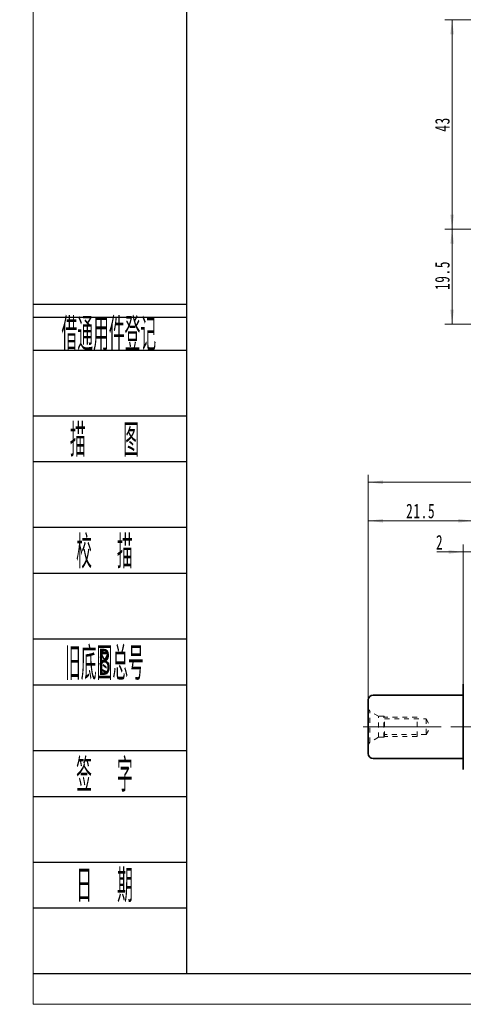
# Model space of a CAD drawing. Header units: millimetres. Extents: x -16 to 515, y 9 to 383.
# Tile 1 of 8: x -16 to 75, y 9 to 211. Entities that reach past the tile are written whole.
import ezdxf
from ezdxf.enums import TextEntityAlignment as Align

# ---------------------------------------------------------------- set-up
doc = ezdxf.new("R2010")
doc.units = ezdxf.units.MM
doc.linetypes.add('点画线', pattern=[18, 12, -2, 2, -2])
doc.linetypes.add('虚线', pattern=[2, 1, -1])
doc.layers.get('0').update_dxf_attribs({"lineweight": 35})
doc.layers.add('2细线层', color=4, linetype='Continuous')
doc.layers.add('6文字层', color=3, linetype='Continuous')
for name, color, linetype, lineweight in [('中心线层', 1, '点画线', 18), ('图框_外框线', 7, 'Continuous', 18), ('尺寸线层', 3, 'Continuous', 18), ('粗实线层', 7, 'Continuous', 35), ('虚线层_1', 6, '虚线', 18)]:
    doc.layers.add(name, color=color, linetype=linetype, lineweight=lineweight)
doc.styles.add('PC_TEXTSTYLE', font='ISOCP.SHX', dxfattribs={"width": 0.707, "bigfont": 'GBCBIG.SHX'})
doc.styles.add('标准', font='txt', dxfattribs={"width": 0.667})
doc.dimstyles.new('a4-1-1', dxfattribs={"dimtxt": 3, "dimasz": 3, "dimexe": 1.5, "dimexo": 0, "dimgap": 0.5, "dimtad": 1, "dimdec": 3, "dimdsep": 46, "dimtxsty": '标准', "dimblk": '_CAXARROW', "dimcen": 0, "dimdle": 4, "dimazin": 2, "dimtfac": 0.707107, "dimtdec": 3, "dimtix": 1, "dimtmove": 2, "dimatfit": 3, "dimfxl": 0, "dimfrac": 2, "dimtolj": 1, "dimtzin": 0, "dimarcsym": 0})

# ---------------------------------------------------------------- blocks, each defined once
blk = doc.blocks.new('*X20')
at = {"layer": '尺寸线层', "linetype": 'Continuous'}
for points in [[(74.69, 101.78), (71.69, 101.4), (71.69, 102.15)], [(76.69, 101.78), (79.69, 101.4), (79.69, 102.15)]]:
    blk.add_hatch(color=0, dxfattribs=at).paths.add_polyline_path(points, flags=0)
at = {"layer": '尺寸线层', "color": 0, "linetype": 'Continuous'}
for p, q in [((74.69, 74.64), (74.69, 103.28)), ((76.69, 97.39), (76.69, 103.28)), ((80.69, 101.78), (69.28, 101.78))]:
    blk.add_line(p, q, dxfattribs=at)
at = {"layer": '尺寸线层', "color": 0, "insert": (69.83, 103.76), "char_height": 3, "width": 6, "attachment_point": 5, "line_spacing_factor": 1.15057, "style": '标准'}
blk.add_mtext('\\T1.1;2', dxfattribs=at)
blk = doc.blocks.new('_CAXARROW')
blk.add_hatch(color=0).paths.add_polyline_path([(0, 0), (-1, 0.125), (-1, -0.125)], flags=0)
blk = doc.blocks.new('*X21')
at = {"layer": '尺寸线层', "linetype": 'Continuous'}
for points in [[(55.19, 108.17), (58.19, 107.8), (58.19, 108.55)], [(76.69, 108.17), (73.69, 107.8), (73.69, 108.55)]]:
    blk.add_hatch(color=0, dxfattribs=at).paths.add_polyline_path(points, flags=0)
at = {"layer": '尺寸线层', "color": 0, "linetype": 'Continuous'}
for p, q in [((55.19, 71.39), (55.19, 109.67)), ((76.69, 97.39), (76.69, 109.67)), ((76.69, 108.17), (55.19, 108.17))]:
    blk.add_line(p, q, dxfattribs=at)
at = {"layer": '尺寸线层', "color": 0, "insert": (65.94, 110.16), "char_height": 3, "width": 10.9547, "attachment_point": 5, "line_spacing_factor": 1.15057, "style": '标准'}
blk.add_mtext('\\T1.1;21.5', dxfattribs=at)
blk = doc.blocks.new('*X25')
at = {"layer": '尺寸线层', "linetype": 'Continuous'}
for points in [[(55.19, 116.08), (58.19, 115.71), (58.19, 116.46)], [(189.19, 116.08), (186.19, 115.71), (186.19, 116.46)]]:
    blk.add_hatch(color=0, dxfattribs=at).paths.add_polyline_path(points, flags=0)
at = {"layer": '尺寸线层', "color": 0, "linetype": 'Continuous'}
for p, q in [((55.19, 71.39), (55.19, 117.58)), ((189.19, 71.39), (189.19, 117.58)), ((189.19, 116.08), (55.19, 116.08))]:
    blk.add_line(p, q, dxfattribs=at)
at = {"layer": '尺寸线层', "color": 0, "insert": (122.19, 118.08), "char_height": 3, "width": 7.8007, "attachment_point": 5, "line_spacing_factor": 1.15057, "style": '标准'}
blk.add_mtext('\\T1.1;134', dxfattribs=at)
blk = doc.blocks.new('*X30')
at = {"layer": '尺寸线层', "linetype": 'Continuous'}
for points in [[(72.39, 168.04), (72.01, 165.04), (72.76, 165.04)], [(72.39, 148.54), (72.01, 151.54), (72.76, 151.54)]]:
    blk.add_hatch(color=0, dxfattribs=at).paths.add_polyline_path(points, flags=0)
at = {"layer": '尺寸线层', "color": 0, "linetype": 'Continuous'}
for p, q in [((115.44, 168.04), (70.89, 168.04)), ((72.39, 148.54), (72.39, 168.04)), ((116.69, 148.54), (70.89, 148.54))]:
    blk.add_line(p, q, dxfattribs=at)
at = {"layer": '尺寸线层', "color": 0, "insert": (70.39, 158.54), "char_height": 3, "width": 10.8249, "attachment_point": 5, "rotation": 90, "line_spacing_factor": 1.15057, "style": '标准'}
blk.add_mtext('\\T1.1;19.5', dxfattribs=at)
blk = doc.blocks.new('*X31')
at = {"layer": '尺寸线层', "linetype": 'Continuous'}
for points in [[(72.39, 211.04), (72.01, 208.04), (72.76, 208.04)], [(72.39, 168.04), (72.01, 171.04), (72.76, 171.04)]]:
    blk.add_hatch(color=0, dxfattribs=at).paths.add_polyline_path(points, flags=0)
at = {"layer": '尺寸线层', "color": 0, "linetype": 'Continuous'}
for p, q in [((89.69, 211.04), (70.89, 211.04)), ((72.39, 168.04), (72.39, 211.04)), ((115.44, 168.04), (70.89, 168.04))]:
    blk.add_line(p, q, dxfattribs=at)
at = {"layer": '尺寸线层', "color": 0, "insert": (70.4, 189.54), "char_height": 3, "width": 6, "attachment_point": 5, "rotation": 90, "line_spacing_factor": 1.15057, "style": '标准'}
blk.add_mtext('\\T1.1;43', dxfattribs=at)
blk = doc.blocks.new('2432g_5')
at = {"layer": '中心线层', "linetype": '点画线', "lineweight": 18}
blk.add_line((13.97, 0), (-1.08, 0), dxfattribs=at)
at = {"layer": '虚线层_1', "linetype": '虚线', "lineweight": 18}
for p, q in [((0, -3.7), (0, 3.7)), ((0, 3.7), (0.29, 3.19)), ((2.1, 2.15), (0.29, 3.19)), ((0.29, -3.19), (0.29, 3.19)), ((3.2, 2.15), (2.1, 2.15)), ((2.1, -2.15), (2.1, 2.15)), ((3.35, 2), (3.2, 2.15)), ((3.2, -2.15), (3.2, 2.15)), ((10, 2), (3.35, 2)), ((3.35, -2), (3.35, 2)), ((3.35, 1.6), (11.85, 1.6)), ((10, -2), (10, 2)), ((11.85, 1.6), (11.85, -1.6)), ((11.85, 1.6), (12.77, 0)), ((11.85, -1.6), (12.77, 0)), ((3.35, -2), (3.2, -2.15)), ((11.85, -1.6), (3.35, -1.6)), ((10, -2), (3.35, -2)), ((0, -3.7), (0.29, -3.19)), ((2.1, -2.15), (0.29, -3.19)), ((3.2, -2.15), (2.1, -2.15))]:
    blk.add_line(p, q, dxfattribs=at)

msp = doc.modelspace()

# ---------------------------------------------------------------- linework, layer by layer
at = {"layer": '2细线层'}
for p, q in [((-13.6583, 152.6545), (17.8884, 152.6545)), ((-13.6583, 149.9595), (17.8884, 149.9595)), ((-13.6583, 143.2221), (17.8884, 143.2221)), ((-13.6583, 129.7473), (17.8884, 129.7473)), ((-13.6583, 120.3149), (17.8884, 120.3149)), ((-13.6583, 106.8401), (17.8884, 106.8401)), ((-13.6583, 97.4077), (17.8884, 97.4077)), ((-13.6583, 83.9329), (17.8884, 83.9329)), ((-13.6583, 74.5005), (17.8884, 74.5005)), ((-13.6583, 61.0257), (17.8884, 61.0257)), ((-13.6583, 51.5933), (17.8884, 51.5933)), ((-13.6583, 38.1185), (17.8884, 38.1185)), ((-13.6583, 28.6861), (17.8884, 28.6861)), ((-13.6583, 15.2113), (17.8884, 15.2113))]:
    msp.add_line(p, q, dxfattribs=at)
at = {"layer": '中心线层'}
msp.add_line((54.1103, 65.8865), (190.2603, 65.8865), dxfattribs=at)
at = {"layer": '图框_外框线', "color": 3}
msp.add_lwpolyline([(-13.6056, 8.9125), (515.4933, 8.9125), (515.4933, 383.061), (-13.6056, 383.061)], close=True, dxfattribs=at)
at = {"layer": '图框_外框线', "color": 3, "lineweight": 25}
msp.add_lwpolyline([(17.8884, 15.2113), (509.1945, 15.2113), (509.1945, 376.7622), (17.8884, 376.7622)], close=True, dxfattribs=at)
at = {"layer": '粗实线层'}
for p, q in [((74.6853, 74.6365), (74.6853, 57.1365)), ((55.1853, 71.3865), (55.1853, 60.3865)), ((74.6853, 72.3865), (56.1853, 72.3865)), ((74.6853, 59.3865), (56.1853, 59.3865))]:
    msp.add_line(p, q, dxfattribs=at)
for centre, start, end in [((56.1853, 71.3865), 90, 180), ((56.1853, 60.3865), 180, 270)]:
    msp.add_arc(centre, 1, start, end, dxfattribs=at)

# ---------------------------------------------------------------- block references
msp.add_blockref('2432g_5', (55.1853, 65.8865), dxfattribs=at)

# ---------------------------------------------------------------- texts
at = {"layer": '6文字层', "color": 3, "style": 'PC_TEXTSTYLE'}
for s, width, p in [('借通用件登记', 0.667, (1.944, 146.7694)), ('描   图', 0.6667, (1.0449, 125.0311)), ('校  描', 0.667, (1.0449, 102.1239)), ('旧底图总号', 0.667, (1.0449, 79.2167)), ('签  字', 0.667, (1.0449, 56.3095)), ('日  期', 0.667, (1.0533, 33.5368))]:
    msp.add_text(s, height=6.73741, dxfattribs=dict(at, width=width)).set_placement(p, align=Align.MIDDLE)
at = {"layer": '6文字层', "width": 0.707}
msp.add_text('B', height=5.3899, dxfattribs=at).set_placement((1.0449, 79.2167), align=Align.MIDDLE)

# ---------------------------------------------------------------- dimensions: what is measured, and where the dimension line sits
at = {"layer": '尺寸线层'}
dim = msp.add_linear_dim(base=(72.386, 211.0419), p1=(115.4353, 168.0419), p2=(89.6853, 211.0419), angle=90, dimstyle='a4-1-1', override={"dimsah": 1, "dimtfill": 1, "dimtzin": 0}, dxfattribs=at)
dim.commit()
dim.dimension.update_dxf_attribs({"geometry": '*X31', "text_midpoint": (70.4027, 189.5419)})
dim = msp.add_linear_dim(base=(72.386, 168.0419), p1=(116.6853, 148.5419), p2=(115.4353, 168.0419), angle=90, dimstyle='a4-1-1', override={"dimsah": 1, "dimtfill": 1, "dimtzin": 0}, dxfattribs=at)
dim.commit()
dim.dimension.update_dxf_attribs({"geometry": '*X30', "text_midpoint": (70.3944, 158.5419), "dimtype": 160})
for base, p1, picture, middle in [((55.1853, 116.0839), (189.1853, 71.3865), '*X25', (122.1853, 118.0755)), ((55.1853, 108.1713), (76.6853, 97.3865), '*X21', (65.9353, 110.1629))]:
    dim = msp.add_linear_dim(base=base, p1=p1, p2=(55.1853, 71.3865), dimstyle='a4-1-1', override={"dimsah": 1, "dimtfill": 1, "dimtzin": 0}, dxfattribs=at)
    dim.commit()
    dim.dimension.update_dxf_attribs({"geometry": picture, "text_midpoint": middle})
dim = msp.add_linear_dim(base=(74.6853, 101.7764), p1=(76.6853, 97.3865), p2=(74.6853, 74.6365), dimstyle='a4-1-1', override={"dimsah": 1, "dimtfill": 1, "dimtzin": 0}, dxfattribs=at)
dim.commit()
dim.dimension.update_dxf_attribs({"geometry": '*X20', "text_midpoint": (69.832, 103.7597), "dimtype": 160})

doc.saveas('drawing.dxf')
